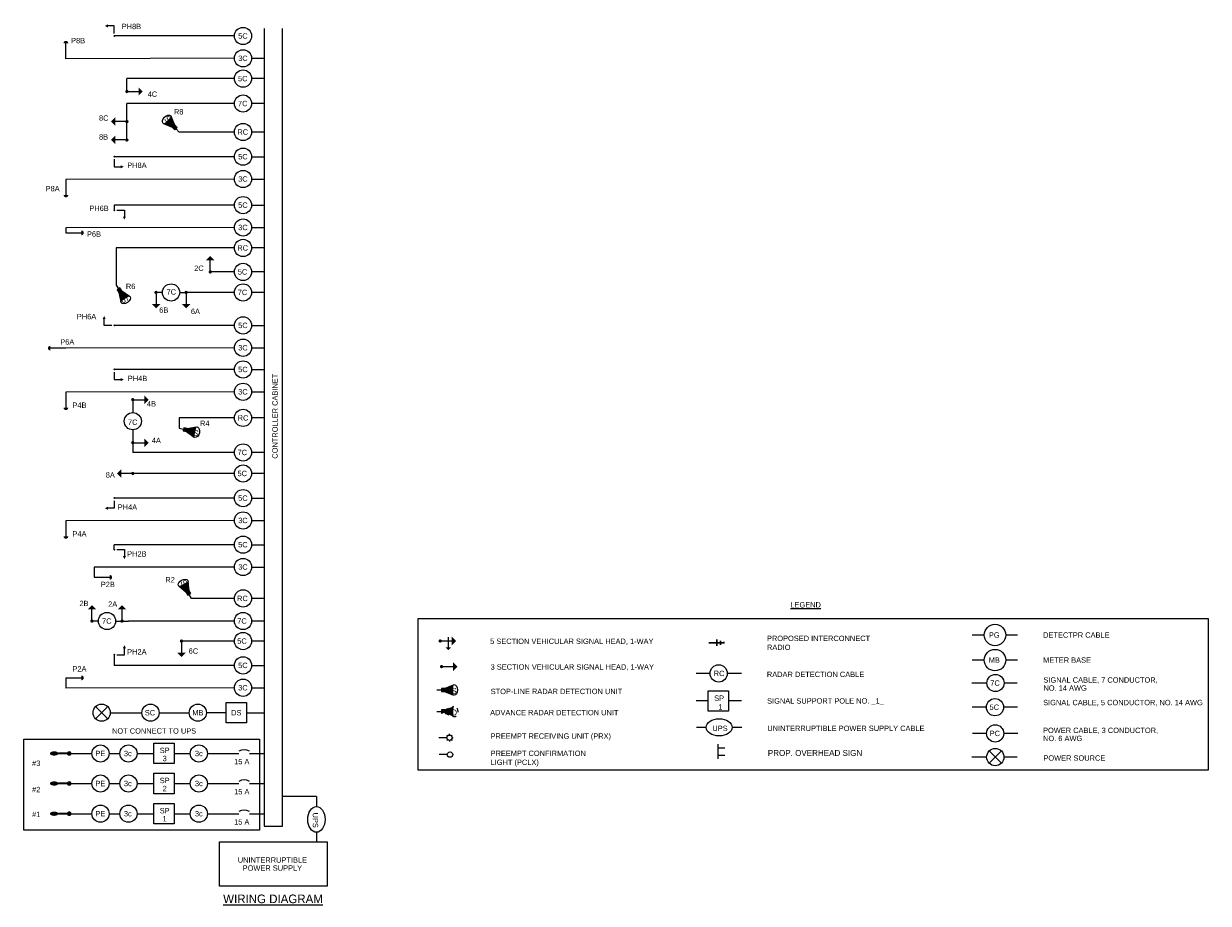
# Model space of a CAD drawing. Header units: feet. Extents: x -492 to 323056, y -198 to 581286.
# Tile 19 of 29: x 128 to 156, y -162 to -141. Entities that reach past the tile are written whole.
import ezdxf
from ezdxf.enums import TextEntityAlignment as Align

# ---------------------------------------------------------------- set-up
doc = ezdxf.new("R2010")
doc.units = ezdxf.units.FT
doc.header["$MEASUREMENT"] = 0
doc.linetypes.add('OhDOT_USTN2', pattern=[0.11, 0.069, -0.041])
for name, color, linetype in [('BORDER', 7, 'Continuous'), ('LT_P_Luminaires', 2, 'Continuous'), ('SG_P_Detection', 24, 'Continuous'), ('SG_P_Heads', 2, 'Continuous'), ('SG_P_Interconnect_Cable', 7, 'interconnectpr'), ('SG_P_Text', 7, 'Continuous'), ('SG_X_Detection', 24, 'OhDOT_USTN2'), ('SH_Data', 7, 'Continuous'), ('ST_Details', 4, 'Continuous'), ('TEXT-DED', 10, 'Continuous')]:
    doc.layers.add(name, color=color, linetype=linetype)
doc.layers.add('SG_P_Heads (Construction)', color=2, linetype='Continuous', lineweight=13)
doc.styles.add('Slanted', font='font31.shx', dxfattribs={"height": 0.14})
doc.styles.add('Slanted-Normal', font='font31.shx', dxfattribs={"height": 0.14})
doc.styles.add('Slanted-Normal LS 0.50', font='ISO_FONTRIGHT.shx', dxfattribs={"height": 0.14})
doc.linetypes.add('interconnectpr', pattern='A,1.95,-0.05,["TR",Slanted,S=1,R=0,X=0,Y=-0.06],-0.25,1.95', length=4.2)

# ---------------------------------------------------------------- blocks, each defined once
blk = doc.blocks.new('SHSWP')
at = {"layer": 'ST_Details'}
h = blk.add_hatch(color=1, dxfattribs=at)
edge = h.paths.add_edge_path()
edge.add_arc((0, 0), 0.04, 0, 360)
at = {"layer": 'ST_Details', "color": 1}
blk.add_line((0.04, 0), (0.27, 0), dxfattribs=at)
at = {"layer": 'ST_Details', "color": 1, "extrusion": (0, 0, -1)}
blk.add_solid([(-0.27, 0.1), (-0.37, 0), (-0.27, -0.1)], dxfattribs=at)
blk = doc.blocks.new('SG_DET_SB_RADARP')
at = {"layer": 'SG_P_Detection'}
h = blk.add_hatch(color=256, dxfattribs=at)
edge = h.paths.add_edge_path()
edge.add_line((0.243, 0.12), (0.037, 0.037))
edge.add_line((0.037, 0.037), (0.037, -0.038))
edge.add_line((0.037, -0.038), (0.243, -0.12))
edge.add_ellipse((0.262, 0), major_axis=(0, -0.124), ratio=0.621318, start_angle=194.0157, end_angle=345.9652, ccw=False)
for p, q in [((-0.144, 0), (-0.038, 0)), ((0.037, 0.037), (0.243, 0.12)), ((0.037, -0.038), (0.243, -0.12))]:
    blk.add_line(p, q, dxfattribs=at)
at = {"layer": 'SG_P_Detection', "flags": 128}
blk.add_lwpolyline([(-0.038, 0.037), (-0.038, -0.038), (0.037, -0.038), (0.037, 0.037), (-0.038, 0.037)], close=True, dxfattribs=at)
at = {"layer": 'SG_P_Detection'}
blk.add_ellipse((0.262, 0), major_axis=(0, -0.124), ratio=0.621318, dxfattribs=at)
at = {"layer": 'SG_P_Detection', "extrusion": (0, 0, -1)}
blk.add_solid([(0.037, 0.037), (0.037, -0.038), (-0.038, 0.037), (-0.038, -0.038)], dxfattribs=at)
at = {"layer": 'SG_P_Detection', "insert": (0.257, -0.023), "char_height": 0.14, "attachment_point": 5, "line_spacing_factor": 0.6, "style": 'Slanted-Normal LS 0.50'}
blk.add_mtext('\\FISO_FONTLEFT;S', dxfattribs=at)
blk = doc.blocks.new('*U1087')
at = {"layer": 'SG_P_Text'}
for p, q in [((-0.141, 0.141), (0.141, -0.141)), ((-0.141, -0.141), (0.141, 0.141))]:
    blk.add_line(p, q, dxfattribs=at)
at = {"layer": 'SG_P_Text', "color": 7, "linetype": 'Continuous', "lineweight": 13}
blk.add_circle((0, 0), 0.2, dxfattribs=at)
blk = doc.blocks.new('CSMP')
at = {"layer": 'LT_P_Luminaires', "linetype": 'Continuous', "lineweight": 0}
h = blk.add_hatch(color=1, dxfattribs=at)
edge = h.paths.add_edge_path()
edge.add_arc((0, 0), 0.055, 0, 360)
at = {"layer": 'LT_P_Luminaires', "lineweight": 35}
h = blk.add_hatch(color=1, dxfattribs=at)
edge = h.paths.add_edge_path()
edge.add_ellipse((0.35, 0), major_axis=(0.1, 0), ratio=0.5, start_angle=0, end_angle=360)
at = {"layer": 'LT_P_Luminaires', "color": 1, "lineweight": 35}
blk.add_line((0, 0), (0.25, 0), dxfattribs=at)
blk = doc.blocks.new('PED1P')
at = {"layer": 'SG_P_Heads (Construction)', "color": 2, "linetype": 'Continuous', "lineweight": 30}
blk.add_point((0, 0), dxfattribs=at)
at = {"layer": 'ST_Details', "color": 1, "flags": 128}
blk.add_lwpolyline([(0.06, 0), (0.235, 0), (0.235, -0.15)], dxfattribs=at)
at = {"layer": 'ST_Details', "color": 1, "extrusion": (0, 0, -1)}
blk.add_solid([(-0.27, -0.15), (-0.2, -0.15), (-0.235, -0.22)], dxfattribs=at)
blk = doc.blocks.new('PEDPBP')
at = {"layer": 'ST_Details'}
blk.add_hatch(color=1, dxfattribs=at).paths.add_polyline_path([(0.18, 0.028), (0.18, -0.028, 0.999997)])
at = {"layer": 'ST_Details', "color": 1}
blk.add_line((0, 0), (0.18, 0), dxfattribs=at)
blk = doc.blocks.new('SHSW5P')
at = {"layer": 'ST_Details'}
h = blk.add_hatch(color=1, dxfattribs=at)
edge = h.paths.add_edge_path()
edge.add_arc((0, 0), 0.04, 0, 360)
at = {"layer": 'ST_Details', "color": 1}
for p, q in [((0.04, 0), (0.27, 0)), ((0.189, 0.086), (0.189, -0.149))]:
    blk.add_line(p, q, dxfattribs=at)
at = {"layer": 'ST_Details', "color": 1, "extrusion": (0, 0, -1)}
for points in [[(-0.27, 0.1), (-0.37, 0), (-0.27, -0.1)], [(-0.255, -0.149), (-0.188, -0.216), (-0.121, -0.149)]]:
    blk.add_solid(points, dxfattribs=at)
blk = doc.blocks.new('ADVANCED DETECTION')
at = {"layer": 'SG_X_Detection'}
h = blk.add_hatch(color=256, dxfattribs=at)
edge = h.paths.add_edge_path()
edge.add_line((2.03, 4.42), (1.12, 1.92))
edge.add_line((1.12, 1.92), (1.79, 1.31))
edge.add_line((1.79, 1.31), (4.18, 2.48))
edge.add_ellipse((3.26, 3.62), major_axis=(1.11, -1), ratio=0.621318, start_angle=194.0157, end_angle=345.9652, ccw=False)
for p, q in [((1.12, 1.92), (2.03, 4.42)), ((0, 0), (0.85, 0.95)), ((1.79, 1.31), (4.18, 2.48))]:
    blk.add_line(p, q, dxfattribs=at)
at = {"layer": 'SG_X_Detection', "flags": 128}
blk.add_lwpolyline([(0.52, 1.25), (1.19, 0.65), (1.79, 1.31), (1.12, 1.92), (0.52, 1.25)], close=True, dxfattribs=at)
at = {"layer": 'SG_X_Detection'}
blk.add_ellipse((3.26, 3.62), major_axis=(1.11, -1), ratio=0.621318, dxfattribs=at)
at = {"layer": 'SG_X_Detection', "extrusion": (0, 0, -1)}
blk.add_solid([(-0.52, 1.25), (-1.19, 0.65), (-1.12, 1.92), (-1.79, 1.31)], dxfattribs=at)
at = {"layer": 'SG_X_Detection', "insert": (3.42, 3.38), "char_height": 1.68, "attachment_point": 5, "rotation": 48.0285, "line_spacing_factor": 0.6, "style": 'Slanted-Normal LS 0.50'}
blk.add_mtext('{\\Fiso_fontleft|c0;D}', dxfattribs=at)
blk = doc.blocks.new('*U1397')
at = {"layer": 'SG_P_Heads (Construction)', "flags": 128}
for points in [[(1.5, 0.01), (0, 0)], [(1.64, 0.36), (1.5, 0.5)], [(2, 0.51), (2, 0.71)], [(2.35, 0.36), (2.49, 0.51)], [(2.5, 0.01), (2.7, 0.01)], [(1.65, -0.35), (1.51, -0.49)], [(2, -0.49), (2, -0.69)], [(2.36, -0.34), (2.5, -0.48)]]:
    blk.add_lwpolyline(points, dxfattribs=at)
at = {"layer": 'SG_P_Heads (Construction)'}
blk.add_circle((2, 0.01), 0.5, dxfattribs=at)
blk = doc.blocks.new('SG_SSRADIO_P')
at = {"layer": 'SG_P_Interconnect_Cable', "linetype": 'Continuous', "lineweight": 30}
for p, q in [((0, 0), (0.35, 0)), ((0.19, -0.075), (0.19, 0.075)), ((0.27, -0.045), (0.27, 0.045)), ((0.35, 0.02), (0.35, -0.02))]:
    blk.add_line(p, q, dxfattribs=at)

msp = doc.modelspace()

# ---------------------------------------------------------------- linework, layer by layer
at = {"layer": 'SG_P_Heads (Construction)', "flags": 128}
msp.add_lwpolyline([(137.93657, -158.06122), (137.74908, -158.06208)], dxfattribs=at)
at = {"layer": 'SG_P_Heads (Construction)'}
msp.add_circle((137.99907, -158.06093), 0.0625, dxfattribs=at)
at = {"layer": 'SH_Data', "color": 3}
for p, q in [((133.67939, -141.17957), (133.67939, -159.72532)), ((134.10451, -159.72532), (134.10451, -141.17957)), ((133.67939, -159.72532), (134.10451, -159.72532))]:
    msp.add_line(p, q, dxfattribs=at)
at = {"layer": 'SH_Data', "lineweight": 13}
for p, q in [((132.98597, -149.62444), (129.06766, -149.63414)), ((130.37365, -154.95574), (130.52365, -154.95574)), ((132.74556, -158.03468), (133.08748, -158.03468)), ((133.33748, -158.03468), (133.67939, -158.03468)), ((132.74556, -158.73256), (133.08748, -158.73256)), ((133.33748, -158.73256), (133.67939, -158.73256)), ((132.74556, -159.43542), (133.08748, -159.43542)), ((133.33748, -159.43542), (133.67939, -159.43542))]:
    msp.add_line(p, q, dxfattribs=at)
at = {"layer": 'SH_Data', "color": 3, "flags": 128}
msp.add_lwpolyline([(137.2593, -154.89426), (155.63085, -154.89426), (155.63085, -158.42042), (137.2593, -158.42042)], close=True, dxfattribs=at)
at = {"layer": 'SH_Data', "lineweight": 13, "flags": 128}
for points in [[(133.33748, -157.98468, 0.27689648), (133.08748, -157.98468)], [(133.33748, -158.68256, 0.27689648), (133.08748, -158.68256)], [(133.33748, -159.38542, 0.27689648), (133.08748, -159.38542)]]:
    msp.add_lwpolyline(points, format="xyb", dxfattribs=at)
at = {"layer": 'ST_Details'}
for p, q in [((132.98597, -141.35028), (130.19294, -141.35028)), ((132.98597, -141.86982), (129.06766, -141.87952)), ((132.98597, -142.34139), (130.48597, -142.34139)), ((130.48597, -142.64139), (130.48597, -142.34139)), ((133.67939, -142.34139), (133.38597, -142.34139)), ((130.48597, -143.34139), (130.48597, -142.92149)), ((132.98597, -142.92149), (130.48597, -142.92149)), ((133.67939, -142.92149), (133.38597, -142.92149)), ((130.48597, -143.769), (130.48597, -143.34139)), ((132.98597, -143.58359), (131.70177, -143.58359)), ((133.67939, -143.58359), (133.38597, -143.58359)), ((132.98597, -144.1574), (130.19294, -144.1574)), ((132.98597, -144.67693), (129.06766, -144.68663)), ((132.98597, -145.28385), (130.19294, -145.28385)), ((132.98597, -145.80339), (129.06766, -145.81309)), ((132.98597, -146.27911), (130.23597, -146.27911)), ((130.23597, -146.27911), (130.23597, -147.14163)), ((133.67939, -146.27911), (133.38597, -146.27911)), ((132.98597, -146.83698), (132.42445, -146.83698)), ((133.67939, -146.83698), (133.38597, -146.83698)), ((131.31293, -147.31397), (131.16293, -147.31397)), ((131.71293, -147.31397), (131.86293, -147.31397)), ((132.98597, -147.31397), (131.86293, -147.31397)), ((133.67939, -147.31397), (133.38597, -147.31397)), ((132.98597, -148.08099), (130.19294, -148.08099)), ((132.98597, -148.60052), (129.06766, -148.61022)), ((132.98597, -149.1049), (130.19294, -149.1049)), ((132.98597, -150.23129), (131.70177, -150.23129)), ((133.67939, -150.23129), (133.38597, -150.23129)), ((130.62322, -150.50916), (130.62322, -150.80916)), ((132.98597, -151.03496), (130.62322, -151.03496)), ((133.67939, -151.03496), (133.38597, -151.03496)), ((132.98597, -151.52364), (130.62322, -151.52364)), ((133.67939, -151.52364), (133.38597, -151.52364)), ((132.98597, -152.09669), (130.19294, -152.09669)), ((132.98597, -152.61623), (129.06766, -152.62593)), ((132.98597, -153.17926), (130.19294, -153.17926)), ((132.98597, -153.69879), (129.72686, -153.69879)), ((132.98597, -154.42928), (131.98597, -154.42928)), ((133.67939, -154.42928), (133.38597, -154.42928)), ((129.82365, -154.95574), (129.67365, -154.95574)), ((130.22365, -154.95574), (130.37365, -154.95574)), ((132.98597, -154.95574), (130.52365, -154.95574)), ((133.67939, -154.95574), (133.38597, -154.95574)), ((150.4209, -155.28025), (150.14383, -155.28025)), ((151.19797, -155.28025), (150.9209, -155.28025)), ((132.98597, -155.421), (131.75481, -155.421)), ((133.67939, -155.421), (133.38597, -155.421)), ((150.4209, -155.86312), (150.14383, -155.86312)), ((151.19797, -155.86312), (150.9209, -155.86312)), ((132.98597, -155.98697), (130.19294, -155.98697)), ((144.04689, -156.17307), (143.71981, -156.17307)), ((144.77396, -156.17307), (144.44689, -156.17307)), ((150.48195, -156.39696), (150.13614, -156.39696)), ((151.19029, -156.39696), (150.88195, -156.39696)), ((132.98597, -156.5065), (129.06766, -156.51621)), ((143.99921, -156.81258), (143.7255, -156.81258)), ((144.77965, -156.81258), (144.47287, -156.81258)), ((150.4709, -156.95946), (150.14383, -156.95946)), ((151.19797, -156.95946), (150.8709, -156.95946)), ((130.09786, -157.08684), (130.83469, -157.0869)), ((131.23469, -157.0869), (131.93469, -157.0869)), ((143.95754, -157.42783), (143.73046, -157.42783)), ((144.78461, -157.42783), (144.55754, -157.42783)), ((150.47562, -157.56842), (150.14855, -157.56842)), ((151.20269, -157.56842), (150.87562, -157.56842)), ((130.07243, -158.03475), (130.32243, -158.03475)), ((150.53577, -157.977), (150.81861, -158.25984)), ((150.53577, -158.25984), (150.81861, -157.977)), ((150.47719, -158.11842), (150.13138, -158.11842)), ((151.18552, -158.11842), (150.87719, -158.11842)), ((130.07243, -158.73263), (130.32243, -158.73263)), ((130.07243, -159.43549), (130.32243, -159.43549))]:
    msp.add_line(p, q, dxfattribs=at)
at = {"layer": 'ST_Details', "flags": 128}
for points in [[(133.38597, -141.86982), (133.67939, -141.86982)], [(133.38597, -144.1574), (133.67939, -144.1574)], [(133.38597, -144.67693), (133.67939, -144.67693)], [(130.19294, -145.28385), (130.19294, -145.40213)], [(133.38597, -145.28385), (133.67939, -145.28385)], [(129.06766, -145.81309), (129.06766, -145.9293)], [(133.38597, -145.80339), (133.67939, -145.80339)], [(133.38597, -148.08099), (133.67939, -148.08099)], [(133.38597, -148.60052), (133.67939, -148.60052)], [(133.38597, -149.1049), (133.67939, -149.1049)], [(130.62322, -149.80916), (130.62322, -150.10916)], [(133.38597, -149.62444), (133.67939, -149.62444)], [(131.70177, -150.23129), (131.70177, -150.47122)], [(130.62322, -150.80916), (130.62322, -151.03496)], [(133.38597, -152.09669), (133.67939, -152.09669)], [(133.38597, -152.61623), (133.67939, -152.61623)], [(130.19294, -153.29414), (130.19294, -153.17926)], [(133.38597, -153.17926), (133.67939, -153.17926)], [(129.72686, -153.69879), (129.72686, -153.93794)], [(133.38597, -153.69879), (133.67939, -153.69879)], [(130.19294, -155.73767), (130.19294, -155.98697)], [(133.38597, -155.98697), (133.67939, -155.98697)], [(129.06766, -156.27705), (129.06766, -156.51621)], [(133.38597, -156.5065), (133.67939, -156.5065)], [(132.79177, -157.08689), (132.33469, -157.08689)], [(133.26543, -157.08689), (133.67939, -157.08689)], [(129.14478, -158.03475), (129.67243, -158.03475)], [(130.72243, -158.03468), (131.10879, -158.03468)], [(132.3592, -158.03468), (132.74556, -158.03468)], [(129.14478, -158.73263), (129.67243, -158.73263)], [(130.72243, -158.73256), (131.10879, -158.73256)], [(132.3592, -158.73256), (132.74556, -158.73256)], [(134.89253, -159.03852), (134.10451, -159.03852)], [(134.89253, -159.03852), (134.89253, -159.26787)], [(129.14478, -159.43549), (129.67243, -159.43549)], [(130.72243, -159.43542), (131.10879, -159.43542)], [(132.3592, -159.43542), (132.74556, -159.43542)], [(134.89253, -159.86787), (134.89253, -160.09266)]]:
    msp.add_lwpolyline(points, dxfattribs=at)
for points in [[(143.99921, -156.57574), (144.47287, -156.57574), (144.47287, -157.04941), (143.99921, -157.04941), (143.99921, -156.57574)], [(132.79177, -156.85006), (133.26543, -156.85006), (133.26543, -157.32372), (132.79177, -157.32372), (132.79177, -156.85006)], [(131.10879, -157.79785), (131.58246, -157.79785), (131.58246, -158.27151), (131.10879, -158.27151), (131.10879, -157.79785)], [(131.10879, -158.49572), (131.58246, -158.49572), (131.58246, -158.96939), (131.10879, -158.96939), (131.10879, -158.49572)], [(131.10879, -159.19858), (131.58246, -159.19858), (131.58246, -159.67225), (131.10879, -159.67225), (131.10879, -159.19858)], [(135.14195, -160.09266), (135.14195, -161.11847), (132.64195, -161.11847), (132.64195, -160.09266), (135.14195, -160.09266)]]:
    msp.add_lwpolyline(points, close=True, dxfattribs=at)
at = {"layer": 'ST_Details', "color": 1, "flags": 128}
for points in [[(144.22265, -157.82063), (144.22265, -158.16247)], [(144.22265, -157.90655), (144.3902, -157.90655)], [(144.22265, -158.07655), (144.3902, -158.07655)]]:
    msp.add_lwpolyline(points, dxfattribs=at)
at = {"layer": 'ST_Details'}
for centre, radius in [((133.18597, -141.35028), 0.2), ((133.18597, -141.86982), 0.2), ((133.18597, -142.34139), 0.2), ((133.18597, -142.92149), 0.2), ((133.18597, -143.58359), 0.2), ((133.18597, -144.1574), 0.2), ((133.18597, -144.67693), 0.2), ((133.18597, -145.28385), 0.2), ((133.18597, -145.80339), 0.2), ((133.18597, -146.27911), 0.2), ((133.18597, -146.83698), 0.2), ((131.51293, -147.31397), 0.2), ((133.18597, -147.31397), 0.2), ((133.18597, -148.08099), 0.2), ((133.18597, -148.60052), 0.2), ((133.18597, -149.1049), 0.2), ((133.18597, -149.62444), 0.2), ((130.62322, -150.30916), 0.2), ((133.18597, -150.23129), 0.2), ((133.18597, -151.03496), 0.2), ((133.18597, -151.52364), 0.2), ((133.18597, -152.09669), 0.2), ((133.18597, -152.61623), 0.2), ((133.18597, -153.17926), 0.2), ((133.18597, -153.69879), 0.2), ((133.18597, -154.42928), 0.2), ((130.02365, -154.95574), 0.2), ((133.18597, -154.95574), 0.2), ((150.6709, -155.28025), 0.25), ((133.18597, -155.421), 0.2), ((150.6709, -155.86312), 0.25), ((133.18597, -155.98697), 0.2), ((144.24689, -156.17307), 0.2), ((133.18597, -156.5065), 0.2), ((150.68195, -156.39696), 0.2), ((131.03469, -157.0869), 0.2), ((132.13469, -157.08689), 0.2), ((150.6709, -156.95946), 0.2), ((150.67562, -157.56842), 0.2), ((129.87243, -158.03475), 0.2), ((130.52243, -158.03468), 0.2), ((132.1592, -158.03468), 0.2), ((150.67719, -158.11842), 0.2), ((129.87243, -158.73263), 0.2), ((130.52243, -158.73256), 0.2), ((132.1592, -158.73256), 0.2), ((129.87243, -159.43549), 0.2), ((130.52243, -159.43542), 0.2), ((132.1592, -159.43542), 0.2)]:
    msp.add_circle(centre, radius, dxfattribs=at)
for centre, major_axis in [((144.25754, -157.42783), (0.3, 0)), ((134.89253, -159.56787), (0, -0.3))]:
    msp.add_ellipse(centre, major_axis=major_axis, ratio=0.66666667, dxfattribs=at)

# ---------------------------------------------------------------- block references
at = {"layer": 'SG_P_Detection', "color": 2, "linetype": 'Continuous', "lineweight": 30, "xscale": 2, "yscale": 2, "zscale": 2}
for p, rotation in [((129.06766, -141.87952), 89.99999999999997), ((129.06766, -144.68663), 269.9999999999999), ((129.06766, -148.61022), 180), ((129.06766, -149.63414), 270), ((129.06766, -152.62593), 270)]:
    msp.add_blockref('PEDPBP', p, dxfattribs=dict(at, rotation=rotation))
at = {"layer": 'SG_P_Detection'}
for p, rotation in [((131.60094, -143.48139), 134.6171623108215), ((130.3137, -147.26233), 302.7816496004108), ((131.84158, -150.50384), 346.8648252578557), ((131.91768, -154.30299), 118.4035682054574)]:
    msp.add_blockref('SG_DET_SB_RADARP', p, dxfattribs=dict(at, rotation=rotation))
at = {"layer": 'SG_P_Detection', "color": 2, "linetype": 'Continuous', "lineweight": 30, "xscale": 2, "yscale": 2, "zscale": 2}
for p in [(129.06766, -145.9293), (129.72686, -153.93794), (129.06766, -156.27705)]:
    msp.add_blockref('PEDPBP', p, dxfattribs=at)
at = {"layer": 'SG_P_Detection'}
msp.add_blockref('SG_DET_SB_RADARP', (137.83554, -156.55851), dxfattribs=at)
at = {"layer": 'SG_P_Detection', "xscale": 0.08309640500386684, "yscale": 0.08309640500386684, "zscale": 0.08309640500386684, "rotation": 311.9715161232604}
msp.add_blockref('ADVANCED DETECTION', (137.69627, -157.05781), dxfattribs=at)
at = {"layer": 'SG_P_Heads', "color": 2, "linetype": 'Continuous', "lineweight": 30, "extrusion": (0, 0, -1)}
for p, rotation in [((-130.19294, -141.35028), 90.00000000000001), ((-130.19294, -144.1574), 270), ((-130.19294, -149.1049), 270), ((-130.19294, -155.73767), 180)]:
    msp.add_blockref('PED1P', p, dxfattribs=dict(at, rotation=rotation))
at = {"layer": 'SG_P_Heads', "color": 2, "linetype": 'Continuous', "lineweight": 0}
for p in [(130.48597, -142.64139), (130.62322, -149.80916), (130.62322, -150.80916), (137.8021, -156.01487)]:
    msp.add_blockref('SHSWP', p, dxfattribs=at)
for p, rotation in [((130.48597, -143.34139), 180), ((130.48597, -143.769), 180), ((132.42445, -146.83698), 89.99999999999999), ((131.16293, -147.31397), 270), ((131.86293, -147.31397), 270), ((130.62322, -151.52364), 180), ((129.67365, -154.95574), 89.99999999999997), ((130.37365, -154.95574), 89.99999999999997), ((131.75481, -155.421), 269.9999999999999)]:
    msp.add_blockref('SHSWP', p, dxfattribs=dict(at, rotation=rotation))
at = {"layer": 'SG_P_Heads', "color": 2, "linetype": 'Continuous', "lineweight": 30, "extrusion": (0, 0, -1), "xscale": -1}
for p in [(-130.19294, -145.40213), (-130.19294, -153.29414)]:
    msp.add_blockref('PED1P', p, dxfattribs=at)
for p, rotation in [((-130.19294, -148.08099), 180), ((-130.19294, -152.09669), 90)]:
    msp.add_blockref('PED1P', p, dxfattribs=dict(at, rotation=rotation))
at = {"layer": 'SG_P_Heads', "color": 2, "linetype": 'Continuous', "lineweight": 13}
msp.add_blockref('SHSW5P', (137.77042, -155.41819), dxfattribs=at)
at = {"layer": 'SG_P_Heads (Construction)', "xscale": 0.125, "yscale": 0.125, "zscale": 0.125}
msp.add_blockref('*U1397', (137.73741, -157.67021), dxfattribs=at)
at = {"layer": 'SG_P_Interconnect_Cable', "linetype": 'Continuous', "lineweight": 30, "zscale": 17.99999999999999, "rotation": 0.3170877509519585}
msp.add_blockref('SG_SSRADIO_P', (144.016, -155.4614), dxfattribs=at)
at = {"layer": 'ST_Details'}
msp.add_blockref('*U1087', (129.89789, -157.08687), dxfattribs=at)
at = {"layer": 'ST_Details', "color": 1, "rotation": 180}
for p in [(129.14478, -158.03475), (129.14478, -158.73263), (129.14478, -159.43549)]:
    msp.add_blockref('CSMP', p, dxfattribs=at)

# ---------------------------------------------------------------- texts
at = {"layer": 'TEXT-DED', "style": 'Slanted-Normal'}
for s, p in [('PH8B', (130.36581, -141.06683)), ('P8B', (129.18803, -141.39557)), ('4C', (130.96909, -142.64139)), ('8C', (129.83751, -143.19609)), ('R8', (131.57994, -143.05146)), ('8B', (129.83751, -143.63496)), ('PH8A', (130.49373, -144.29451)), ('P8A', (128.596, -144.8375)), ('PH6B', (129.61102, -145.29485)), ('P6B', (129.5574, -145.89377)), ('2C', (132.05084, -146.68938)), ('R6', (130.46224, -147.10998)), ('PH6A', (129.3218, -147.81198)), ('6B', (131.23729, -147.66364)), ('6A', (131.97391, -147.69211)), ('P6A', (128.93649, -148.40178)), ('PH4B', (130.50757, -149.25199)), ('4B', (130.95113, -149.84123)), ('P4B', (129.22014, -149.87299)), ('R4', (132.18618, -150.2965)), ('4A', (131.06434, -150.69285)), ('8A', (129.99458, -151.4965)), ('PH4A', (130.2731, -152.24378)), ('P4A', (129.22014, -152.86478)), ('PH2B', (130.49218, -153.33212)), ('R2', (131.38004, -153.93255)), ('P2B', (129.87934, -154.04212)), ('2B', (129.38168, -154.48284)), ('2A', (130.04998, -154.49882)), ('PH2A', (130.49218, -155.60897)), ('6C', (131.92257, -155.5914)), ('P2A', (129.22014, -156.00448))]:
    msp.add_text(s, height=0.125, dxfattribs=at).set_placement(p, align=Align.TOP_LEFT)
for s, height, p in [('5C', 0.125, (133.18415, -141.35028)), ('3C', 0.125, (133.18415, -141.86982)), ('5C', 0.125, (133.17953, -142.34139)), ('7C', 0.125, (133.17953, -142.92149)), ('RC', 0.125, (133.17965, -143.58359)), ('5C', 0.125, (133.18415, -144.1574)), ('3C', 0.125, (133.18415, -144.67693)), ('5C', 0.125, (133.18415, -145.28385)), ('3C', 0.125, (133.18415, -145.80339)), ('RC', 0.125, (133.17854, -146.27911)), ('5C', 0.125, (133.17414, -146.83698)), ('7C', 0.125, (131.51817, -147.30262)), ('7C', 0.125, (133.17414, -147.31397)), ('5C', 0.125, (133.18415, -148.08099)), ('3C', 0.125, (133.18415, -148.60052)), ('5C', 0.125, (133.18415, -149.1049)), ('3C', 0.125, (133.18415, -149.62444)), ('7C', 0.125, (130.62107, -150.33185)), ('RC', 0.125, (133.18683, -150.23129)), ('7C', 0.125, (133.16924, -151.03496)), ('5C', 0.125, (133.16924, -151.52364)), ('5C', 0.125, (133.18415, -152.09669)), ('3C', 0.125, (133.18415, -152.61623)), ('5C', 0.125, (133.18415, -153.17926)), ('3C', 0.125, (133.18415, -153.69879)), ('RC', 0.125, (133.17252, -154.42928)), ('7C', 0.125, (130.0186, -154.95574)), ('7C', 0.125, (133.16209, -154.95574)), ('PG', 0.125, (150.65523, -155.28025)), ('5C', 0.125, (133.16209, -155.421)), ('MB', 0.125, (150.65523, -155.86312)), ('5C', 0.125, (133.18415, -155.98697)), ('RC', 0.125, (144.25532, -156.17307)), ('3C', 0.125, (133.18415, -156.5065)), ('7C', 0.125, (150.67222, -156.39696)), ('5C', 0.125, (150.65513, -156.95946)), ('SC', 0.125, (131.02311, -157.0869)), ('MB', 0.125, (132.13627, -157.08689)), ('DS', 0.125, (133.03025, -157.08689)), ('NOT CONNECT TO UPS', 0.125, (131.11854, -157.51009)), ('PC', 0.125, (150.66749, -157.56842)), ('PE', 0.125, (129.86829, -158.03475)), ('3c', 0.125, (130.50764, -158.03468)), ('3c', 0.125, (132.15865, -158.03468)), ('#3', 0.125, (128.3768, -158.26163)), ('15 A', 0.125, (133.15721, -158.22497)), ('#2', 0.125, (128.3768, -158.87365)), ('PE', 0.125, (129.86829, -158.73263)), ('3c', 0.125, (130.50764, -158.73256)), ('3c', 0.125, (132.15865, -158.73256)), ('15 A', 0.125, (133.15721, -158.92285)), ('#1', 0.125, (128.3768, -159.45259)), ('PE', 0.125, (129.86829, -159.43549)), ('3c', 0.125, (130.50764, -159.43542)), ('3c', 0.125, (132.15865, -159.43542)), ('15 A', 0.125, (133.15721, -159.62571)), ('%%UWIRING DIAGRAM', 0.2, (133.88353, -161.41522))]:
    msp.add_text(s, height=height, dxfattribs=at).set_placement(p, align=Align.MIDDLE_CENTER)
msp.add_text('CONTROLLER CABINET', height=0.125, rotation=90, dxfattribs=at).set_placement((133.92915, -150.19247), align=Align.MIDDLE_CENTER)
for s, height, p in [('DETECTPR CABLE', 0.125, (151.79066, -155.28025)), ('METER BASE', 0.125, (151.79066, -155.86312)), ('SIGNAL SUPPORT POLE NO. _1_', 0.125, (145.37233, -156.81258)), ('PROP. OVERHEAD SIGN', 0.14, (145.38881, -158.0224))]:
    msp.add_text(s, height=height, dxfattribs=at).set_placement(p, align=Align.MIDDLE_LEFT)
for s, p in [('SP', (144.14145, -156.81071)), ('1', (144.23811, -157.01528))]:
    msp.add_text(s, height=0.125, dxfattribs=at).set_placement(p)
at = {"layer": 'TEXT-DED', "char_height": 0.125, "style": 'Slanted-Normal'}
for s, insert, attachment_point, line_spacing_factor in [('{\\Ffont31|c0;\\LLEGEND}', (145.91302, -154.51525), 1, 1.44), ('RADAR DETECTION CABLE', (145.36664, -156.19641), 4, 0.9), ('SIGNAL CABLE, 7 CONDUCTOR, \\PNO. 14 AWG', (151.79729, -156.42029), 4, 0.9), ('STOP-LINE RADAR DETECTION UNIT', (138.94507, -156.59278), 4, 0.9), ('UPS\\P', (144.27628, -157.45116), 5, 0.6), ('UNINTERRUPTIBLE POWER SUPPLY CABLE', (145.37729, -157.45116), 4, 0.9), ('POWER CABLE, 3 CONDUCTOR,\\PNO. 6 AWG', (151.78876, -157.59176), 4, 0.9), ('POWER SOURCE', (151.79695, -158.14176), 4, 0.9), ('UNINTERRUPTIBLE\\PPOWER SUPPLY', (133.86862, -160.60588), 5, 0.9)]:
    msp.add_mtext(s, dxfattribs=dict(at, insert=insert, attachment_point=attachment_point, line_spacing_factor=line_spacing_factor))
at = {"layer": 'TEXT-DED', "char_height": 0.125, "attachment_point": 1, "style": 'Slanted-Normal'}
for s, insert, width in [('PROPOSED INTERCONNECT \\PRADIO', (145.36926, -155.29552), 4.4138422), ('SIGNAL CABLE, 5 CONDUCTOR, NO. 14 AWG', (151.79066, -156.78787), 3.7177978), ('\\pxt10.08;PREEMPT RECEIVING UNIT (PRX)', (138.94187, -157.56755), 3.2613797), ('\\pxt10.08;PREEMPT CONFIRMATION\\PLIGHT (PCLX)', (138.94187, -157.96826), 2.7711859)]:
    msp.add_mtext(s, dxfattribs=dict(at, insert=insert, width=width))
at = {"layer": 'TEXT-DED', "char_height": 0.125, "attachment_point": 4, "line_spacing_factor": 0.9, "style": 'Slanted-Normal'}
for s, insert, width in [('5 SECTION VEHICULAR SIGNAL HEAD, 1-WAY', (138.93219, -155.43708), 4.2369905), ('3 SECTION VEHICULAR SIGNAL HEAD, 1-WAY', (138.94196, -156.034), 4.2369905), ('ADVANCE RADAR DETECTION UNIT', (138.93238, -157.08516), 3.9815512)]:
    msp.add_mtext(s, dxfattribs=dict(at, insert=insert, width=width))
at = {"layer": 'TEXT-DED', "insert": (134.8692, -159.58661), "char_height": 0.125, "attachment_point": 5, "rotation": 270, "line_spacing_factor": 0.6, "style": 'Slanted-Normal'}
msp.add_mtext('UPS\\P', dxfattribs=at)

# ---------------------------------------------------------------- next in the draw order: texts
at = {"layer": 'TEXT-DED', "char_height": 0.125, "attachment_point": 5, "line_spacing_factor": 0.9, "style": 'Slanted-Normal', "bg_fill": 3, "box_fill_scale": 1.1, "bg_fill_color": 7, "bg_fill_transparency": 0}
for s, insert in [('SP\\P3', (131.36437, -158.05801)), ('SP\\P2', (131.36437, -158.75589)), ('SP\\P1', (131.36437, -159.45875))]:
    msp.add_mtext(s, dxfattribs=dict(at, insert=insert))

# ---------------------------------------------------------------- next in the draw order: linework, layer by layer
at = {"layer": 'BORDER', "flags": 128}
msp.add_lwpolyline([(128.08608, -159.81891), (128.08608, -157.70226), (133.57057, -157.70226), (133.57057, -159.81534), (128.08608, -159.81891)], dxfattribs=at)
at = {"layer": 'ST_Details', "flags": 128}
for points in [[(131.58246, -158.03468), (131.9592, -158.03468)], [(131.58246, -158.73256), (131.9592, -158.73256)], [(131.58246, -159.43542), (131.9592, -159.43542)]]:
    msp.add_lwpolyline(points, dxfattribs=at)

doc.saveas('drawing.dxf')
